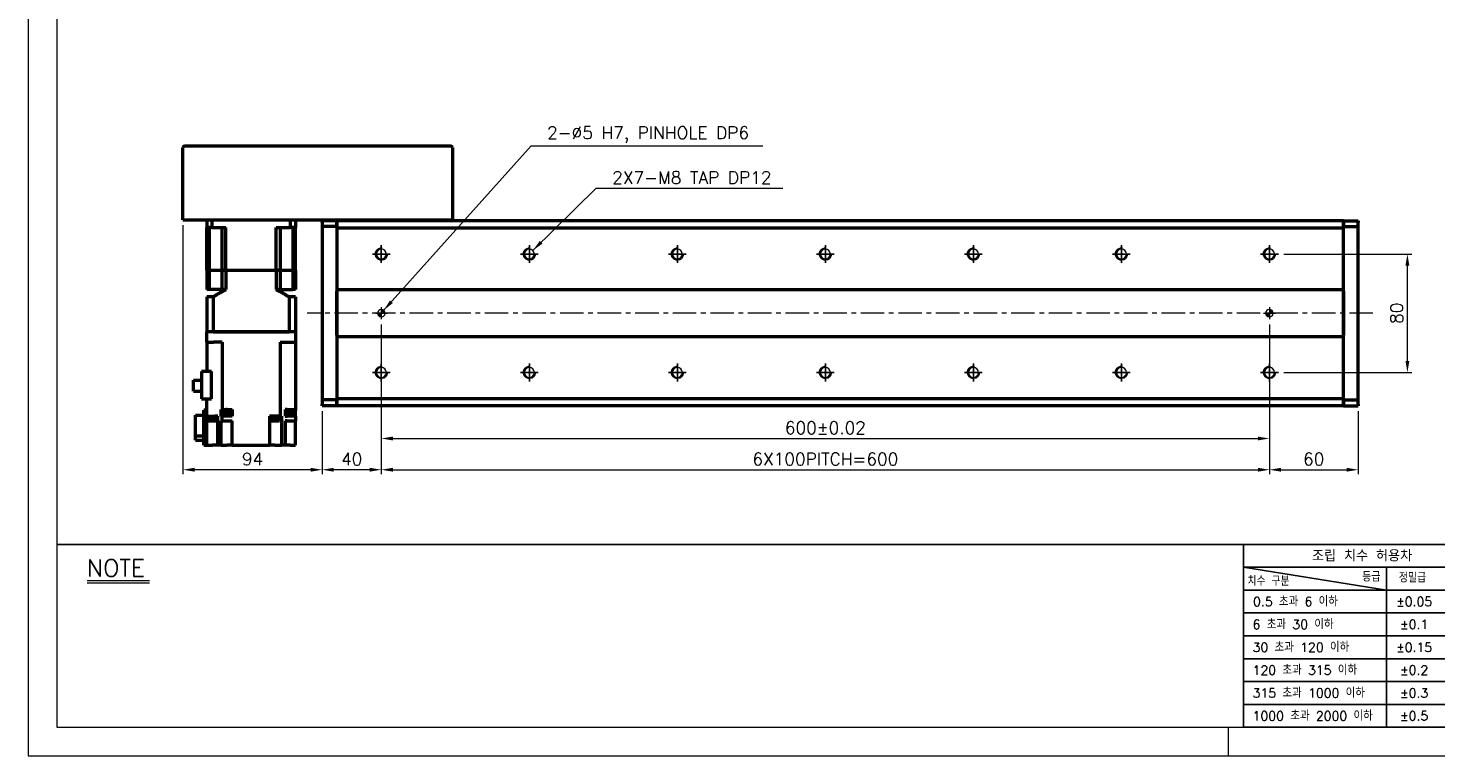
# Model space of a CAD drawing. Header units: millimetres. Extents: x 46891 to 50168, y 6223 to 9676.
# Tile 1 of 5: x 48547 to 49498, y 8529 to 9021. Entities that reach past the tile are written whole.
import ezdxf

# ---------------------------------------------------------------- set-up
doc = ezdxf.new("R2010")
doc.units = ezdxf.units.MM
doc.header["$LTSCALE"] = 0.5
doc.linetypes.add('CENTER', pattern=[50.8, 31.75, -6.35, 6.35, -6.35])
doc.layers.get('0').update_dxf_attribs({"lineweight": 20})
for name, color, linetype, lineweight in [('1', 1, 'CENTER', 13), ('4', 4, 'Continuous', 13), ('외형선(ISO)', 7, 'Continuous', 50)]:
    doc.layers.add(name, color=color, linetype=linetype, lineweight=lineweight)
for name, color, linetype in [('3', 3, 'Continuous'), ('C', 1, 'CENTER'), ('DIM', 4, 'Continuous')]:
    doc.layers.add(name, color=color, linetype=linetype)
doc.styles.add('DSR TEXT', font='romans.shx', dxfattribs={"bigfont": 'whgtxt.shx'})
doc.styles.get("Standard").update_dxf_attribs({"font": 'romans.shx', "bigfont": 'whgtxt.shx'})
doc.dimstyles.new('DSR', dxfattribs={"dimscale": 2, "dimtxt": 3, "dimasz": 3, "dimexe": 0.5, "dimexo": 0.5, "dimgap": 0.5, "dimtad": 1, "dimdsep": 46, "dimtxsty": 'Standard', "dimcen": 2.5, "dimclrd": 4, "dimclre": 4, "dimclrt": 2, "dimadec": 0, "dimazin": 2, "dimtfac": 1, "dimtmove": 0, "dimatfit": 3, "dimfxl": 0, "dimlwd": -1, "dimlwe": -1, "dimarcsym": 0})

# ---------------------------------------------------------------- blocks, each defined once
blk = doc.blocks.new('A$C13F00394')
for p, q in [((-202.34, 25.67), (-191.42, 25.67)), ((-202.34, 25.3), (-191.42, 25.3))]:
    blk.add_line(p, q)
at = {"layer": '3'}
for p, q in [((0, 32), (-207.68, 32)), ((0, 32), (202.32, 32)), ((0, 32), (0, 0)), ((0, 28), (25, 24)), ((43.43, 28), (0, 28)), ((25, 28), (25, 0)), ((43.43, 24), (0, 24)), ((43.43, 20), (0, 20)), ((43.43, 16), (0, 16)), ((0, 12), (129.32, 12)), ((43.43, 8), (0, 8)), ((43.43, 4), (0, 4)), ((0, 0), (202.32, 0))]:
    blk.add_line(p, q, dxfattribs=at)
at = {"color": 0, "style": 'DSR TEXT'}
for s, height, p in [('조립 치수 허용차', 2, (11.97, 29.02)), ('등급', 1.5, (20.77, 25.52)), ('치수 구분', 1.5, (0.69, 24.78)), ('정밀급', 1.5, (27.18, 25.37)), (' 0.5 초과 6 이하', 1.6, (0.56, 21.19)), (' 6 초과 30 이하', 1.6, (0.49, 17.19)), (' 30 초과 120 이하', 1.6, (0.49, 13.19)), (' 120 초과 315 이하', 1.6, (0.49, 9.19)), (' 315 초과 1000 이하', 1.6, (0.49, 5.19)), (' 1000 초과 2000 이하', 1.6, (0.49, 1.19))]:
    blk.add_text(s, height=height, dxfattribs=at).set_placement(p)
at = {"color": 0, "char_height": 1.6, "attachment_point": 5, "style": 'DSR TEXT'}
for s, insert in [('%%P0.05', (29.85, 22)), ('%%P0.1', (29.85, 18)), ('%%P0.15', (29.85, 14)), ('%%P0.2', (29.85, 10)), ('%%P0.3', (29.85, 6)), ('%%P0.5', (29.85, 2))]:
    blk.add_mtext(s, dxfattribs=dict(at, insert=insert))
at = {"layer": '4', "color": 0, "style": 'DSR TEXT'}
blk.add_text('NOTE', height=3, dxfattribs=at).set_placement((-202.39, 26.38))
blk = doc.blocks.new('A$C1C1952E1')
at = {"color": 1}
blk.add_lwpolyline([(0, 0), (420, 0), (420, 297), (0, 297)], close=True, dxfattribs=at)
at = {"color": 3}
blk.add_lwpolyline([(5, 5), (415, 5), (415, 292), (5, 292)], close=True, dxfattribs=at)
blk = doc.blocks.new('A$C33E56CC6')
h = blk.add_hatch()
h.set_pattern_fill('ANSI31', color=256, style=0)
h.set_pattern_definition([(45, (-7065.45672, -6508.5399), (-0.0883883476, 0.0883883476), [])])
h.paths.add_polyline_path([(4, 6.5, 0.414214), (1.5, 4), (4, 4)])
h.paths.add_polyline_path([(6.5, 4), (4, 4), (4, 1.5, 0.414214)])
blk.add_circle((4, 4), 2.5)
at = {"layer": '1'}
for p, q in [((0, 4), (8, 4)), ((4, 0), (4, 8))]:
    blk.add_line(p, q, dxfattribs=at)
blk = doc.blocks.new('tap8')
blk.add_circle((0, 0), 3.4)
at = {"layer": 'C', "color": 1, "linetype": 'CENTER'}
for p, q in [((-6.05, 0), (6.05, 0)), ((0, -6.05), (0, 6.05))]:
    blk.add_line(p, q, dxfattribs=at)
at = {"layer": 'DIM', "color": 3}
blk.add_arc((0, 0), 4, 263.84551, 189.43144, dxfattribs=at)
blk = doc.blocks.new('*D90')
at = {"color": 1, "linetype": 'ByBlock'}
for p, q in [((48785.29, 8820.41), (48785.29, 8740.39)), ((49385.29, 8820.41), (49385.29, 8740.39)), ((48793.09, 8743.39), (49377.49, 8743.39))]:
    blk.add_line(p, q, dxfattribs=at)
at = {"color": 1}
for points in [[(48793.09, 8744.69), (48793.09, 8742.09), (48785.29, 8743.39)], [(49377.49, 8744.69), (49377.49, 8742.09), (49385.29, 8743.39)]]:
    blk.add_solid(points, dxfattribs=at)
at = {"layer": 'Defpoints', "color": 0}
for p in [(48785.29, 8824.01), (49385.29, 8824.01), (49385.29, 8743.39)]:
    blk.add_point(p, dxfattribs=at)
at = {"color": 3, "insert": (49085.29, 8750.59), "char_height": 8.4, "attachment_point": 5, "style": 'DSR TEXT'}
blk.add_mtext('600%%P0.02', dxfattribs=at)
blk = doc.blocks.new('*D91')
at = {"color": 1, "linetype": 'ByBlock'}
for p, q in [((48785.29, 8776.8), (48785.29, 8719.27)), ((49385.29, 8776.8), (49385.29, 8719.27)), ((48793.09, 8722.27), (49377.49, 8722.27))]:
    blk.add_line(p, q, dxfattribs=at)
at = {"color": 1}
for points in [[(48793.09, 8723.57), (48793.09, 8720.97), (48785.29, 8722.27)], [(49377.49, 8723.57), (49377.49, 8720.97), (49385.29, 8722.27)]]:
    blk.add_solid(points, dxfattribs=at)
at = {"layer": 'Defpoints', "color": 0}
for p in [(48785.29, 8780.4), (49385.29, 8780.4), (49385.29, 8722.27)]:
    blk.add_point(p, dxfattribs=at)
at = {"color": 3, "insert": (49085.29, 8729.47), "char_height": 8.4, "attachment_point": 5, "style": 'DSR TEXT'}
blk.add_mtext('6X100PITCH=600', dxfattribs=at)
blk = doc.blocks.new('*D92')
at = {"color": 1, "linetype": 'ByBlock'}
for p, q in [((49385.29, 8776.8), (49385.29, 8719.27)), ((49445.29, 8761.91), (49445.29, 8719.27)), ((49393.09, 8722.27), (49437.49, 8722.27))]:
    blk.add_line(p, q, dxfattribs=at)
at = {"color": 1}
for points in [[(49393.09, 8723.57), (49393.09, 8720.97), (49385.29, 8722.27)], [(49437.49, 8723.57), (49437.49, 8720.97), (49445.29, 8722.27)]]:
    blk.add_solid(points, dxfattribs=at)
at = {"layer": 'Defpoints', "color": 0}
for p in [(49385.29, 8780.4), (49445.29, 8765.51), (49445.29, 8722.27)]:
    blk.add_point(p, dxfattribs=at)
at = {"color": 3, "insert": (49415.29, 8729.47), "char_height": 8.4, "attachment_point": 5, "style": 'DSR TEXT'}
blk.add_mtext('60', dxfattribs=at)
blk = doc.blocks.new('*D93')
at = {"color": 1, "linetype": 'ByBlock'}
for p, q in [((48785.29, 8820.41), (48785.29, 8719.27)), ((48745.29, 8761.91), (48745.29, 8719.27)), ((48777.49, 8722.27), (48753.09, 8722.27))]:
    blk.add_line(p, q, dxfattribs=at)
at = {"color": 1}
for points in [[(48753.09, 8723.57), (48753.09, 8720.97), (48745.29, 8722.27)], [(48777.49, 8723.57), (48777.49, 8720.97), (48785.29, 8722.27)]]:
    blk.add_solid(points, dxfattribs=at)
at = {"layer": 'Defpoints', "color": 0}
for p in [(48785.29, 8824.01), (48745.29, 8765.51), (48745.29, 8722.27)]:
    blk.add_point(p, dxfattribs=at)
at = {"color": 3, "insert": (48765.29, 8729.47), "char_height": 8.4, "attachment_point": 5, "style": 'DSR TEXT'}
blk.add_mtext('40', dxfattribs=at)
blk = doc.blocks.new('*D94')
at = {"color": 1, "linetype": 'ByBlock'}
for p, q in [((49394.94, 8868.01), (49481.54, 8868.01)), ((49478.54, 8795.81), (49478.54, 8860.21)), ((49394.94, 8788.01), (49481.54, 8788.01))]:
    blk.add_line(p, q, dxfattribs=at)
at = {"color": 1}
for points in [[(49477.24, 8860.21), (49479.84, 8860.21), (49478.54, 8868.01)], [(49477.24, 8795.81), (49479.84, 8795.81), (49478.54, 8788.01)]]:
    blk.add_solid(points, dxfattribs=at)
at = {"layer": 'Defpoints', "color": 0}
for p in [(49391.34, 8868.01), (49478.54, 8868.01), (49391.34, 8788.01)]:
    blk.add_point(p, dxfattribs=at)
at = {"color": 3, "insert": (49471.34, 8828.01), "char_height": 8.4, "attachment_point": 5, "rotation": 90, "style": 'DSR TEXT'}
blk.add_mtext('80', dxfattribs=at)
blk = doc.blocks.new('*D95')
at = {"color": 1, "linetype": 'ByBlock'}
for p, q in [((48651.29, 8887.41), (48651.29, 8719.27)), ((48745.29, 8761.91), (48745.29, 8719.27)), ((48737.49, 8722.27), (48659.09, 8722.27))]:
    blk.add_line(p, q, dxfattribs=at)
at = {"color": 1}
for points in [[(48659.09, 8723.57), (48659.09, 8720.97), (48651.29, 8722.27)], [(48737.49, 8723.57), (48737.49, 8720.97), (48745.29, 8722.27)]]:
    blk.add_solid(points, dxfattribs=at)
at = {"layer": 'Defpoints', "color": 0}
for p in [(48651.29, 8891.01), (48745.29, 8765.51), (48651.29, 8722.27)]:
    blk.add_point(p, dxfattribs=at)
at = {"color": 3, "insert": (48698.29, 8729.47), "char_height": 8.4, "attachment_point": 5, "style": 'DSR TEXT'}
blk.add_mtext('94', dxfattribs=at)

msp = doc.modelspace()

# ---------------------------------------------------------------- linework, layer by layer
at = {"color": 1}
msp.add_line((49357.48132, 8548.30052), (49357.48132, 8528.99552), dxfattribs=at)
at = {"layer": '1'}
msp.add_line((49455.28843, 8828.00941), (48735.28843, 8828.00941), dxfattribs=at)
at = {"layer": '3'}
msp.add_line((49367.8386, 8548.30052), (50148.98632, 8548.30052), dxfattribs=at)
at = {"layer": '외형선(ISO)'}
for p, q in [((48652.28843, 8941.00941), (48832.28843, 8941.00941)), ((48651.28843, 8891.00941), (48651.28843, 8940.00941)), ((48833.28843, 8940.00941), (48833.28843, 8891.00941)), ((48651.28843, 8891.00941), (48652.28843, 8891.00941)), ((48652.28843, 8891.00941), (48832.28843, 8891.00941)), ((48667.28843, 8891.00941), (48667.28843, 8886.00941)), ((48670.83092, 8886.00941), (48667.28843, 8886.00941)), ((48667.28843, 8857.00941), (48667.28843, 8886.00941)), ((48669.00085, 8886.00941), (48669.00085, 8857.00941)), ((48670.83092, 8891.00941), (48670.83092, 8886.00941)), ((48670.83092, 8886.00941), (48680.25171, 8886.00941)), ((48677.53843, 8886.00941), (48677.53843, 8857.00941)), ((48680.25171, 8857.00941), (48680.25171, 8886.00941)), ((48714.32516, 8886.00941), (48723.74595, 8886.00941)), ((48714.32516, 8857.00941), (48714.32516, 8886.00941)), ((48717.03843, 8886.00941), (48717.03843, 8857.00941)), ((48723.74595, 8891.00941), (48723.74595, 8886.00941)), ((48727.28843, 8886.00941), (48723.74595, 8886.00941)), ((48725.57602, 8886.00941), (48725.57602, 8857.00941)), ((48727.28843, 8891.00941), (48727.28843, 8886.00941)), ((48727.28843, 8857.00941), (48727.28843, 8886.00941)), ((48745.28843, 8889.63073), (48745.28843, 8890.50941)), ((48755.28843, 8890.50941), (48745.28843, 8890.50941)), ((48745.28843, 8889.63073), (48745.28843, 8886.50941)), ((48745.28843, 8886.50941), (48745.28843, 8769.50941)), ((48755.28843, 8886.50941), (48745.28843, 8886.50941)), ((48755.28843, 8889.63073), (48755.28843, 8890.50941)), ((49435.28843, 8890.50941), (48755.28843, 8890.50941)), ((48755.28843, 8890.50941), (48755.28843, 8889.63073)), ((48755.28843, 8889.63073), (48755.28843, 8885.50941)), ((48755.28843, 8886.50941), (48755.28843, 8889.63073)), ((48755.28843, 8885.50941), (48755.28843, 8844.00941)), ((49435.28843, 8885.50941), (48755.28843, 8885.50941)), ((48772.63843, 8890.89441), (48803.93843, 8890.89441)), ((48772.63843, 8890.89441), (48772.63843, 8890.54941)), ((48772.63843, 8890.54941), (48803.93843, 8890.54941)), ((48803.93843, 8890.89441), (48803.93843, 8890.54941)), ((48832.28843, 8891.00941), (48833.28843, 8891.00941)), ((49435.28843, 8890.50941), (49435.28843, 8889.63073)), ((49435.28843, 8889.63073), (49435.28843, 8890.50941)), ((49435.28843, 8890.50941), (49445.28843, 8890.50941)), ((49435.28843, 8885.50941), (49435.28843, 8889.63073)), ((49435.28843, 8889.63073), (49435.28843, 8886.50941)), ((49435.28843, 8886.50941), (49445.28843, 8886.50941)), ((49435.28843, 8844.00941), (49435.28843, 8885.50941)), ((49445.28843, 8890.50941), (49445.28843, 8889.63073)), ((49445.28843, 8886.50941), (49445.28843, 8889.63073)), ((49445.28843, 8769.50941), (49445.28843, 8886.50941)), ((48667.28843, 8857.00941), (48669.00085, 8857.00941)), ((48669.00085, 8857.00941), (48667.28843, 8857.00941)), ((48667.28843, 8857.00941), (48667.28843, 8844.00941)), ((48669.00085, 8857.00941), (48672.53843, 8857.00941)), ((48669.00085, 8857.00941), (48672.53843, 8857.00941)), ((48669.00085, 8857.00941), (48669.00085, 8844.00941)), ((48672.53843, 8857.00941), (48677.53843, 8857.00941)), ((48672.53843, 8857.00941), (48677.53843, 8857.00941)), ((48677.53843, 8857.00941), (48680.25171, 8857.00941)), ((48680.25171, 8857.00941), (48677.53843, 8857.00941)), ((48677.53843, 8857.00941), (48677.53843, 8844.00941)), ((48680.25171, 8857.00941), (48714.32516, 8857.00941)), ((48680.25171, 8857.00941), (48714.32516, 8857.00941)), ((48680.25171, 8857.00941), (48680.25171, 8844.00941)), ((48714.32516, 8857.00941), (48717.03843, 8857.00941)), ((48717.03843, 8857.00941), (48714.32516, 8857.00941)), ((48714.32516, 8857.00941), (48714.32516, 8844.00941)), ((48717.03843, 8857.00941), (48722.03843, 8857.00941)), ((48717.03843, 8857.00941), (48722.03843, 8857.00941)), ((48717.03843, 8857.00941), (48717.03843, 8844.00941)), ((48722.03843, 8857.00941), (48725.57602, 8857.00941)), ((48722.03843, 8857.00941), (48725.57602, 8857.00941)), ((48725.57602, 8857.00941), (48727.28843, 8857.00941)), ((48727.28843, 8857.00941), (48725.57602, 8857.00941)), ((48725.57602, 8857.00941), (48725.57602, 8844.00941)), ((48727.28843, 8857.00941), (48727.28843, 8844.00941)), ((48669.00085, 8844.00941), (48667.28843, 8844.00941)), ((48671.5931, 8839.00941), (48667.28843, 8839.00941)), ((48667.28843, 8839.00941), (48667.28843, 8815.50941)), ((48677.53843, 8844.00941), (48669.00085, 8844.00941)), ((48671.5931, 8839.00941), (48671.5931, 8815.50941)), ((48680.25171, 8844.00941), (48677.53843, 8844.00941)), ((48717.03843, 8844.00941), (48714.32516, 8844.00941)), ((48717.03843, 8844.00941), (48725.57602, 8844.00941)), ((48727.28843, 8839.00941), (48722.98376, 8839.00941)), ((48722.98376, 8839.00941), (48722.98376, 8815.50941)), ((48727.28843, 8844.00941), (48725.57602, 8844.00941)), ((48727.28843, 8839.00941), (48727.28843, 8815.50941)), ((48755.28843, 8844.00941), (48755.28843, 8843.15586)), ((48755.28843, 8844.00941), (49435.28843, 8844.00941)), ((48755.28843, 8843.15586), (48755.28843, 8842.8023)), ((48755.28843, 8842.8023), (48755.28843, 8813.21652)), ((48755.28843, 8813.21652), (48755.28843, 8842.8023)), ((49435.28843, 8843.15586), (49435.28843, 8844.00941)), ((49435.28843, 8842.8023), (49435.28843, 8843.15586)), ((49435.28843, 8813.21652), (49435.28843, 8842.8023)), ((49435.28843, 8842.8023), (49435.28843, 8813.21652)), ((48667.28843, 8808.50941), (48667.28843, 8815.50941)), ((48667.2929, 8815.50941), (48667.28843, 8815.50941)), ((48667.28843, 8808.50941), (48667.28843, 8788.60941)), ((48667.28843, 8808.50941), (48671.78843, 8808.50941)), ((48671.58788, 8815.50941), (48667.2929, 8815.50941)), ((48671.5931, 8815.50941), (48671.58788, 8815.50941)), ((48671.5931, 8815.50941), (48722.98376, 8815.50941)), ((48722.78843, 8815.50941), (48671.78843, 8815.50941)), ((48677.72907, 8808.50941), (48671.78843, 8808.50941)), ((48677.72907, 8808.50941), (48677.72907, 8762.90941)), ((48716.8478, 8808.50941), (48722.78843, 8808.50941)), ((48716.8478, 8808.50941), (48716.8478, 8758.40941)), ((48722.78843, 8808.50941), (48727.28843, 8808.50941)), ((48722.98898, 8815.50941), (48722.98376, 8815.50941)), ((48727.28396, 8815.50941), (48722.98898, 8815.50941)), ((48727.28843, 8815.50941), (48727.28396, 8815.50941)), ((48727.28843, 8815.50941), (48727.28843, 8808.50941)), ((48727.28843, 8808.50941), (48727.28843, 8762.90941)), ((48755.28843, 8813.21652), (48755.28843, 8812.86296)), ((48755.28843, 8812.86296), (48755.28843, 8812.00941)), ((48755.28843, 8812.00941), (48755.28843, 8770.50941)), ((49435.28843, 8812.00941), (48755.28843, 8812.00941)), ((49435.28843, 8812.86296), (49435.28843, 8813.21652)), ((49435.28843, 8812.00941), (49435.28843, 8812.86296)), ((49435.28843, 8770.50941), (49435.28843, 8812.00941)), ((48670.49976, 8788.60941), (48663.88843, 8788.60941)), ((48663.88843, 8788.60941), (48663.88843, 8770.25941)), ((48670.49976, 8770.25941), (48670.49976, 8788.60941)), ((48658.48843, 8775.38441), (48658.48843, 8782.83441)), ((48658.48843, 8782.83441), (48663.88843, 8782.83441)), ((48658.48843, 8775.38441), (48663.88843, 8775.38441)), ((48663.88843, 8770.25941), (48670.49976, 8770.25941)), ((48667.28843, 8758.40941), (48667.28843, 8770.25941)), ((48745.28843, 8769.50941), (48745.28843, 8766.38809)), ((48755.28843, 8769.50941), (48745.28843, 8769.50941)), ((48755.28843, 8770.50941), (48755.28843, 8766.38809)), ((48755.28843, 8770.50941), (49435.28843, 8770.50941)), ((48755.28843, 8766.38809), (48755.28843, 8769.50941)), ((49435.28843, 8766.38809), (49435.28843, 8770.50941)), ((49435.28843, 8769.50941), (49435.28843, 8766.38809)), ((49435.28843, 8769.50941), (49445.28843, 8769.50941)), ((49445.28843, 8766.38809), (49445.28843, 8769.50941)), ((48667.28843, 8762.40941), (48665.28843, 8762.40941)), ((48665.28843, 8738.90941), (48665.28843, 8762.40941)), ((48667.28843, 8762.90941), (48667.25352, 8762.90941)), ((48667.25352, 8762.90941), (48667.25352, 8762.40941)), ((48677.32976, 8762.90941), (48677.00981, 8762.90941)), ((48677.00981, 8758.40941), (48677.00981, 8762.90941)), ((48677.32976, 8762.90941), (48677.72907, 8762.90941)), ((48677.67568, 8762.90941), (48677.67568, 8762.20941)), ((48677.67568, 8762.20941), (48683.57568, 8762.20941)), ((48677.72907, 8762.90941), (48680.17315, 8762.90941)), ((48677.82568, 8762.20941), (48677.82568, 8760.20941)), ((48677.82568, 8760.20941), (48683.42568, 8760.20941)), ((48681.07822, 8762.90941), (48680.17315, 8762.90941)), ((48681.07822, 8762.90941), (48684.48843, 8762.90941)), ((48683.42568, 8762.20941), (48683.42568, 8760.20941)), ((48683.57568, 8762.90941), (48683.57568, 8762.20941)), ((48684.48843, 8762.90941), (48684.48843, 8758.40941)), ((48721.72845, 8762.90941), (48720.28843, 8762.90941)), ((48720.28843, 8762.90941), (48720.28843, 8758.40941)), ((48721.42335, 8762.90941), (48721.42335, 8762.20941)), ((48721.42335, 8762.20941), (48727.32335, 8762.20941)), ((48721.57335, 8762.20941), (48721.57335, 8760.20941)), ((48721.57335, 8760.20941), (48727.17335, 8760.20941)), ((48721.72845, 8762.90941), (48727.28843, 8762.90941)), ((48727.17335, 8762.20941), (48727.17335, 8760.20941)), ((48727.32335, 8762.90941), (48727.28843, 8762.90941)), ((48727.28843, 8758.40941), (48727.28843, 8762.20941)), ((48727.32335, 8762.90941), (48727.32335, 8762.20941)), ((48745.28843, 8765.50941), (48745.28843, 8766.38809)), ((48755.28843, 8765.50941), (48745.28843, 8765.50941)), ((48755.28843, 8765.50941), (48755.28843, 8766.38809)), ((48755.28843, 8766.38809), (48755.28843, 8765.50941)), ((49435.28843, 8765.50941), (48755.28843, 8765.50941)), ((49435.28843, 8766.38809), (49435.28843, 8765.50941)), ((49435.28843, 8765.50941), (49435.28843, 8766.38809)), ((49435.28843, 8765.50941), (49445.28843, 8765.50941)), ((49445.28843, 8766.38809), (49445.28843, 8765.50941)), ((48659.78843, 8745.28172), (48659.78843, 8759.10936)), ((48659.78843, 8759.10936), (48665.28843, 8759.10936)), ((48667.28843, 8738.90941), (48667.28843, 8758.40941)), ((48667.28843, 8758.40941), (48672.84841, 8758.40941)), ((48667.79973, 8758.40941), (48667.79973, 8757.90941)), ((48667.79973, 8757.90941), (48673.79973, 8757.90941)), ((48667.84973, 8757.90941), (48667.84973, 8757.20941)), ((48667.84973, 8757.20941), (48673.74973, 8757.20941)), ((48667.99973, 8757.20941), (48667.99973, 8755.20941)), ((48667.99973, 8755.20941), (48673.59973, 8755.20941)), ((48674.78843, 8758.40941), (48672.84841, 8758.40941)), ((48673.59973, 8757.20941), (48673.59973, 8755.20941)), ((48673.74973, 8757.90941), (48673.74973, 8757.20941)), ((48673.79973, 8758.40941), (48673.79973, 8757.90941)), ((48674.78843, 8738.90941), (48674.78843, 8758.40941)), ((48677.00981, 8758.40941), (48677.32976, 8758.40941)), ((48677.32976, 8755.40941), (48677.00981, 8755.40941)), ((48677.00981, 8738.90941), (48677.00981, 8755.40941)), ((48677.72907, 8758.40941), (48677.32976, 8758.40941)), ((48677.32976, 8755.40941), (48677.72907, 8755.40941)), ((48677.72907, 8755.40941), (48677.72907, 8758.40941)), ((48684.48843, 8758.40941), (48677.72907, 8758.40941)), ((48677.72907, 8755.40941), (48684.48843, 8755.40941)), ((48684.48843, 8738.90941), (48684.48843, 8755.40941)), ((48716.8478, 8758.40941), (48709.78843, 8758.40941)), ((48709.78843, 8758.40941), (48709.78843, 8738.90941)), ((48710.5844, 8758.40941), (48710.5844, 8757.90941)), ((48710.5844, 8757.90941), (48716.5844, 8757.90941)), ((48710.6344, 8757.90941), (48710.6344, 8757.20941)), ((48710.6344, 8757.20941), (48716.5344, 8757.20941)), ((48710.7844, 8757.20941), (48710.7844, 8755.20941)), ((48710.7844, 8755.20941), (48716.3844, 8755.20941)), ((48716.3844, 8757.20941), (48716.3844, 8755.20941)), ((48716.5344, 8757.90941), (48716.5344, 8757.20941)), ((48716.5844, 8758.40941), (48716.5844, 8757.90941)), ((48716.8478, 8758.40941), (48717.24711, 8758.40941)), ((48717.79651, 8758.40941), (48717.24711, 8758.40941)), ((48717.79651, 8758.40941), (48717.79651, 8738.90941)), ((48720.28843, 8758.40941), (48721.72845, 8758.40941)), ((48721.72845, 8755.40941), (48720.28843, 8755.40941)), ((48720.28843, 8755.40941), (48720.28843, 8738.90941)), ((48727.28843, 8758.40941), (48721.72845, 8758.40941)), ((48721.72845, 8755.40941), (48727.28843, 8755.40941)), ((48727.28843, 8758.40941), (48727.28843, 8755.40941)), ((48727.28843, 8738.90941), (48727.28843, 8755.40941)), ((48659.78843, 8742.30947), (48659.78843, 8745.28172)), ((48659.78843, 8745.28172), (48665.28843, 8745.28172)), ((48659.78843, 8742.30947), (48665.28843, 8742.30947)), ((48665.28843, 8738.90941), (48667.28843, 8738.90941)), ((48667.28843, 8738.90941), (48671.28843, 8738.90941)), ((48674.78843, 8738.90941), (48671.28843, 8738.90941)), ((48677.00981, 8738.90941), (48674.78843, 8738.90941)), ((48677.00981, 8738.90941), (48680.98843, 8738.90941)), ((48684.48843, 8738.90941), (48680.98843, 8738.90941)), ((48684.48843, 8738.90941), (48709.78843, 8738.90941)), ((48713.28843, 8738.90941), (48709.78843, 8738.90941)), ((48713.28843, 8738.90941), (48717.79651, 8738.90941)), ((48720.28843, 8738.90941), (48717.79651, 8738.90941)), ((48723.78843, 8738.90941), (48720.28843, 8738.90941)), ((48723.78843, 8738.90941), (48727.28843, 8738.90941))]:
    msp.add_line(p, q, dxfattribs=at)
for centre, start, end in [((48652.28843, 8940.00941), 90, 180), ((48832.28843, 8940.00941), 0, 90)]:
    msp.add_arc(centre, 1, start, end, dxfattribs=at)
for points, weights in [([(48671.5931, 8839.00941), (48676.21493, 8842.01598), (48680.25171, 8844.00941)], [1.35251798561, 1.41367336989, 1.45736434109]), ([(48714.32516, 8844.00941), (48718.36194, 8842.01598), (48722.98376, 8839.00941)], [1.45736434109, 1.41367336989, 1.35251798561])]:
    msp.add_rational_spline(points, weights, degree=2, dxfattribs=at)

# ---------------------------------------------------------------- block references
at = {"xscale": 3.861000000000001, "yscale": 3.861000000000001, "zscale": 3.861000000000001}
for name, p in [('A$C1C1952E1', (48546.67132, 8528.99552)), ('A$C13F00394', (49367.83861, 8548.30052))]:
    msp.add_blockref(name, p, dxfattribs=at)
at = {"xscale": -1}
for name, p, rotation in [('tap8', (48785.28843, 8868.00941), 90), ('tap8', (48885.28843, 8868.00941), 90), ('tap8', (48985.28843, 8868.00941), 90), ('tap8', (49085.28843, 8868.00941), 90), ('tap8', (49185.28843, 8868.00941), 90), ('tap8', (49285.28843, 8868.00941), 90), ('tap8', (49385.28843, 8868.00941), 90), ('A$C33E56CC6', (48781.28843, 8832.00941), 180), ('A$C33E56CC6', (49381.28843, 8832.00941), 180), ('tap8', (48785.28843, 8788.00941), 90), ('tap8', (48885.28843, 8788.00941), 90), ('tap8', (48985.28843, 8788.00941), 90), ('tap8', (49085.28843, 8788.00941), 90), ('tap8', (49185.28843, 8788.00941), 90), ('tap8', (49285.28843, 8788.00941), 90), ('tap8', (49385.28843, 8788.00941), 90)]:
    msp.add_blockref(name, p, dxfattribs=dict(at, rotation=rotation))

# ---------------------------------------------------------------- texts
at = {"color": 3, "char_height": 8.4, "attachment_point": 1, "style": 'DSR TEXT'}
for s, insert in [('2-%%C5 H7, PINHOLE DP6', (48897.27804, 8954.11414)), ('2X7-M8 TAP DP12', (48941.26111, 8923.86192))]:
    msp.add_mtext(s, dxfattribs=dict(at, insert=insert))

# ---------------------------------------------------------------- dimensions: what is measured, and where the dimension line sits
for base, p1, p2, picture, middle in [((48651.28843, 8722.27447), (48745.28843, 8765.50941), (48651.28843, 8891.00941), '*D95', (48698.28843, 8729.47447)), ((48745.28843, 8722.27447), (48785.28843, 8824.00941), (48745.28843, 8765.50941), '*D93', (48765.28843, 8729.47447)), ((49445.28843, 8722.27447), (49385.28843, 8780.39777), (49445.28843, 8765.50941), '*D92', (49415.28843, 8729.47447))]:
    dim = msp.add_linear_dim(base=base, p1=p1, p2=p2, dimstyle='DSR', override={"dimscale": 3, "dimtxt": 2.8, "dimasz": 2.600136, "dimexe": 1, "dimexo": 1.2, "dimgap": 1, "dimdec": 4, "dimtxsty": 'DSR TEXT', "dimclrd": 1, "dimclre": 1, "dimclrt": 3, "dimtdec": 4, "dimtix": 1})
    dim.commit()
    dim.dimension.update_dxf_attribs({"geometry": picture, "text_midpoint": middle})
dim = msp.add_linear_dim(base=(49478.53777, 8868.00941), p1=(49391.33541, 8788.00941), p2=(49391.33541, 8868.00941), angle=270, dimstyle='DSR', override={"dimscale": 3, "dimtxt": 2.8, "dimasz": 2.600136, "dimexe": 1, "dimexo": 1.2, "dimgap": 1, "dimdec": 4, "dimtxsty": 'DSR TEXT', "dimclrd": 1, "dimclre": 1, "dimclrt": 3, "dimtdec": 4, "dimtix": 1})
dim.commit()
dim.dimension.update_dxf_attribs({"geometry": '*D94', "text_midpoint": (49471.33777, 8828.00941)})
for base, p1, p2, text, picture, middle in [((49385.28843, 8743.38613), (48785.28843, 8824.00941), (49385.28843, 8824.00941), '<>%%P0.02', '*D90', (49085.28843, 8750.58613)), ((49385.28843, 8722.27447), (48785.28843, 8780.39777), (49385.28843, 8780.39777), '6X100PITCH=<>', '*D91', (49085.28843, 8729.47447))]:
    dim = msp.add_linear_dim(base=base, p1=p1, p2=p2, text=text, dimstyle='DSR', override={"dimscale": 3, "dimtxt": 2.8, "dimasz": 2.600136, "dimexe": 1, "dimexo": 1.2, "dimgap": 1, "dimdec": 4, "dimtxsty": 'DSR TEXT', "dimclrd": 1, "dimclre": 1, "dimclrt": 3, "dimtdec": 4, "dimtix": 1})
    dim.commit()
    dim.dimension.update_dxf_attribs({"geometry": picture, "text_midpoint": middle})

# ---------------------------------------------------------------- leaders
at = {"annotation_type": 0, "has_hookline": 1, "hookline_direction": 0}
for points, text_width in [([(48786.86681, 8829.94816), (48886.47763, 8941.11414), (48894.27804, 8941.11414)], 145.875), ([(48887.66952, 8870.43643), (48930.4607, 8912.46192), (48938.26111, 8912.46192)], 115.25)]:
    msp.add_leader(points, dimstyle='DSR', override={"dimscale": 3, "dimtxt": 2.8, "dimasz": 2.600136, "dimexe": 1, "dimexo": 1.2, "dimgap": 1, "dimdec": 4, "dimtxsty": 'DSR TEXT', "dimclrd": 1, "dimclre": 1, "dimclrt": 3, "dimtdec": 4, "dimtix": 1}, dxfattribs=dict(at, text_width=text_width))

doc.saveas('drawing.dxf')
